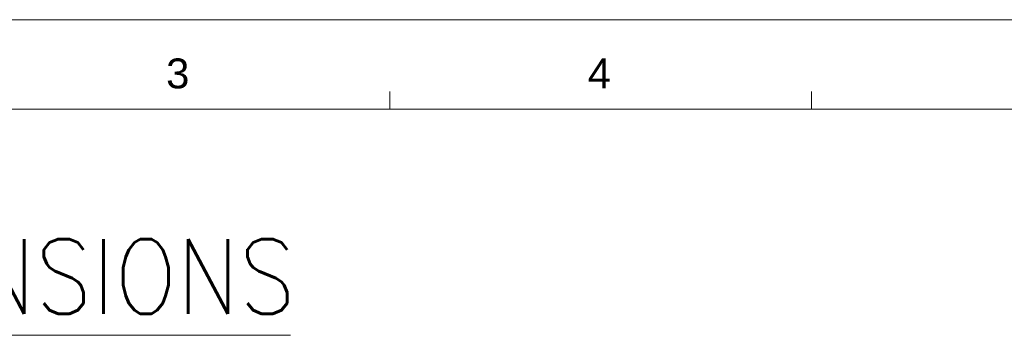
# Model space of a CAD drawing. Extents: x 879 to 1770, y -20 to 610.
# Tile 11 of 21: x 1126 to 1373, y 530 to 610. Entities that reach past the tile are written whole.
import ezdxf
from ezdxf.enums import TextEntityAlignment as Align

# ---------------------------------------------------------------- set-up
doc = ezdxf.new("R2010")
doc.units = 0
doc.header["$LTSCALE"] = 2
doc.header["$MEASUREMENT"] = 0
doc.layers.get('0').update_dxf_attribs({"linetype": 'CONTINUOUS'})
doc.styles.get("Standard").update_dxf_attribs({"font": 'txt.shx', "width": 0.75, "oblique": 15})
doc.styles.add('TEXTSTYLE_1', font='ARIAL.TTF')

msp = doc.modelspace()

# ---------------------------------------------------------------- linework, layer by layer
at = {"linetype": 'Continuous', "lineweight": 5}
for p, q in [((878.658, 609.697), (1769.658, 609.697)), ((1218.408, 587.197), (1218.408, 591.697)), ((1324.158, 587.197), (1324.158, 591.697)), ((901.158, 587.197), (1747.158, 587.197))]:
    msp.add_line(p, q, dxfattribs=at)
at = {"color": 0, "linetype": 'Continuous', "lineweight": 5}
msp.add_line((945.428, 530.468), (1193.516, 530.468), dxfattribs=at)

# ---------------------------------------------------------------- texts
at = {"linetype": 'Continuous', "lineweight": 5, "style": 'TEXTSTYLE_1'}
for s, p in [('3', (1165.252, 592.454)), ('4', (1271.002, 592.454))]:
    msp.add_text(s, height=7.5, dxfattribs=at).set_placement(p, align=Align.CENTER)
at = {"color": 0, "linetype": 'Continuous', "lineweight": 5, "width": 0.75283}
msp.add_text('PHYSICAL DIMENSIONS', height=18.75, dxfattribs=at).set_placement((945.415, 535.882), (1194.79, 535.882), align=Align.FIT)

doc.saveas('drawing.dxf')
